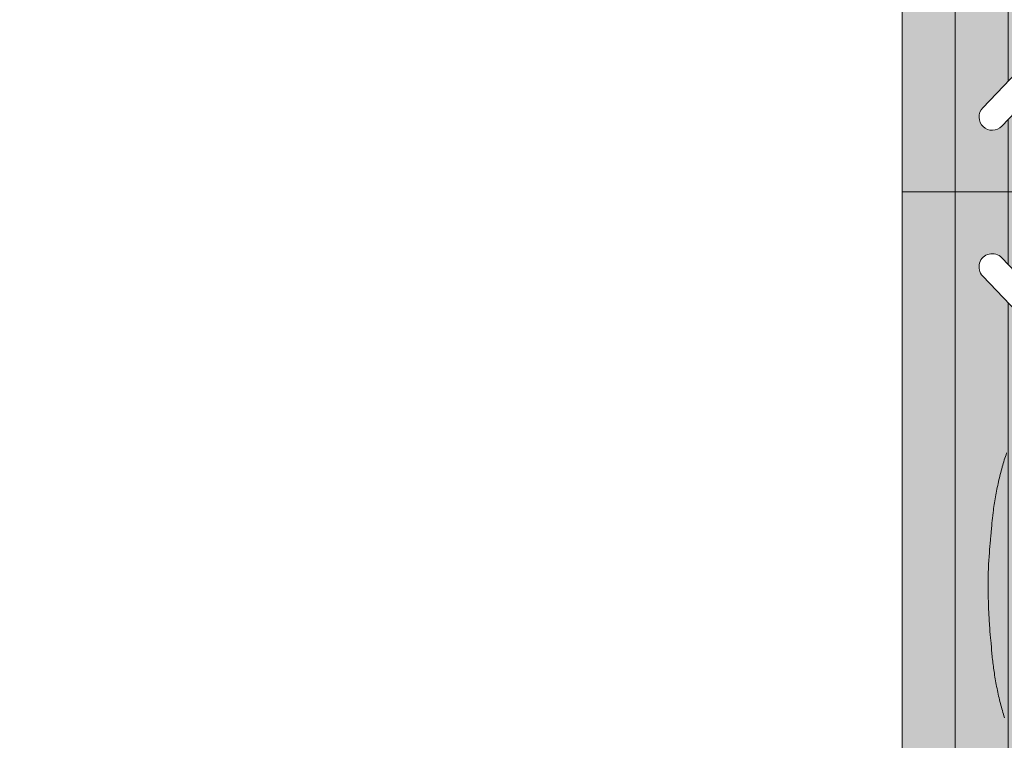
# Model space of a CAD drawing. Header units: metres. Extents: x -167 to 152, y -127 to 99.
# Tile 140 of 225: x -10.667 to -9.923, y -10.615 to -10.07. Entities that reach past the tile are written whole.
import ezdxf

# ---------------------------------------------------------------- set-up
doc = ezdxf.new("R2010")
doc.units = ezdxf.units.M
doc.linetypes.add('gestrichelt - 01', pattern=[2, 1, -1])
for name, color, linetype, lineweight, true_color in [('031_Metallbauarbeiten-350 Lamellendecke DS', 7, 'Continuous', 35, 0x666666), ('AV1-Bewegungsfläche', 7, 'gestrichelt - 01', 9, 0xd9d9d9), ('AV1-Einrichtung', 7, 'Continuous', 9, 0xa6a6a6)]:
    doc.layers.add(name, color=color, linetype=linetype, lineweight=lineweight, true_color=true_color)
doc.layers.add('_OG 1 (2D)', color=7, linetype='Continuous', lineweight=9)
doc.layers.add('_OG 1 - DS (2D)', color=7, linetype='Continuous', lineweight=9)

# ---------------------------------------------------------------- blocks, each defined once
blk = doc.blocks.new('OG 1 - DS (2D)')
at = {"layer": '031_Metallbauarbeiten-350 Lamellendecke DS', "linetype": 'Continuous', "lineweight": 0, "transparency": 33554508}
blk.add_hatch(color=254, dxfattribs=at).paths.add_polyline_path([(-13.25, -13.375), (-13.25, -12.675), (-10.65, -12.675), (-10.65, -13.375), (-8.239, -13.375), (-8.239, -8.225), (-13.4095, -8.225), (-13.4095, -13.375)])
at = {"layer": '031_Metallbauarbeiten-350 Lamellendecke DS', "linetype": 'Continuous', "lineweight": 9, "transparency": 33554508}
h = blk.add_hatch(dxfattribs=at)
h.set_pattern_fill('Lamellendecke', color=252, style=0, pattern_type=2)
h.set_pattern_definition([(90, (0, 0), (0.04, 0), [])])
h.paths.add_polyline_path([(-13.25, -13.375), (-13.25, -12.675), (-10.65, -12.675), (-10.65, -13.375), (-8.239, -13.375), (-8.239, -8.225), (-13.4095, -8.225), (-13.4095, -13.375)])
blk = doc.blocks.new('Jacobsen 1')
at = {"color": 255, "transparency": 33554559}
blk.add_wipeout([(0.17511, 0.25738), (0.17632, 0.25892), (0.1772, 0.26067), (0.17772, 0.26256), (0.17787, 0.26452), (0.17763, 0.26646), (0.17702, 0.26832), (0.17605, 0.27003), (0.17477, 0.27151), (0.17323, 0.27272), (0.17148, 0.2736), (0.16959, 0.27413), (0.16763, 0.27427), (0.16569, 0.27403), (0.16382, 0.27342), (0.16212, 0.27245), (0.16063, 0.27117), (-0.30319, -0.21556), (-0.3044, -0.21711), (-0.30528, -0.21886), (-0.30581, -0.22075), (-0.30595, -0.2227), (-0.30571, -0.22465), (-0.3051, -0.22651), (-0.30413, -0.22822), (-0.30285, -0.2297), (-0.30131, -0.23091), (-0.29956, -0.23179), (-0.29767, -0.23231), (-0.29571, -0.23246), (-0.29377, -0.23222), (-0.2919, -0.2316), (-0.2902, -0.23064), (-0.28871, -0.22936)], dxfattribs=at).dxf.layer = 'AV1-Einrichtung'
at = {"layer": 'AV1-Einrichtung', "flags": 128}
blk.add_lwpolyline([(0.17511, 0.25738, 0.414214), (0.17477, 0.27151, 0.414214), (0.16063, 0.27117), (-0.30319, -0.21556, 0.414214), (-0.30285, -0.2297, 0.414214), (-0.28871, -0.22936)], format="xyb", close=True, dxfattribs=at)
at = {"color": 255, "transparency": 33554559}
blk.add_wipeout([(0.16063, -0.22936), (0.16212, -0.23064), (0.16382, -0.2316), (0.16569, -0.23222), (0.16763, -0.23246), (0.16959, -0.23231), (0.17148, -0.23179), (0.17323, -0.23091), (0.17477, -0.2297), (0.17605, -0.22822), (0.17702, -0.22651), (0.17763, -0.22465), (0.17787, -0.2227), (0.17772, -0.22075), (0.1772, -0.21886), (0.17632, -0.21711), (0.17511, -0.21556), (-0.28871, 0.27117), (-0.28968, 0.27206), (-0.29075, 0.27281), (-0.2919, 0.27342), (-0.29313, 0.27387), (-0.29441, 0.27416), (-0.29571, 0.27427), (-0.29702, 0.27422), (-0.29831, 0.27399), (-0.29956, 0.2736), (-0.30074, 0.27305), (-0.30185, 0.27235), (-0.30285, 0.27151), (-0.30374, 0.27055), (-0.30449, 0.26948), (-0.3051, 0.26832), (-0.30555, 0.2671), (-0.30583, 0.26582), (-0.30595, 0.26452), (-0.3059, 0.26321), (-0.30567, 0.26192), (-0.30528, 0.26067), (-0.30473, 0.25949), (-0.30403, 0.25838), (-0.30319, 0.25738)], dxfattribs=at).dxf.layer = 'AV1-Einrichtung'
at = {"layer": 'AV1-Bewegungsfläche', "flags": 128}
blk.add_lwpolyline([(-0.36404, 0.32091), (-0.36404, -0.27909), (0.23596, -0.27909), (0.23596, 0.32091)], close=True, dxfattribs=at)
at = {"layer": 'AV1-Einrichtung', "flags": 128}
blk.add_lwpolyline([(0.16063, -0.22936, 0.414214), (0.17477, -0.2297, 0.414214), (0.17511, -0.21556), (-0.28871, 0.27117, 0.267949), (-0.29831, 0.27399, 0.267949), (-0.30555, 0.2671, 0.267949), (-0.30319, 0.25738)], format="xyb", close=True, dxfattribs=at)
for points in [[(-0.29899, 0.0195, 0.00089), (-0.29898, 0.01805), (-0.29893, 0.0133, 0.012412), (-0.29855, 0.00235), (-0.29803, -0.00644, 0.010712), (-0.29725, -0.016), (-0.29683, -0.02004, 0.000896), (-0.29668, -0.02151, 0.002691), (-0.29645, -0.02462), (-0.29616, -0.02841, 0.01762), (-0.29494, -0.03905), (-0.29437, -0.04287, 0.012291), (-0.29235, -0.05438), (-0.29233, -0.0545, 0.012618), (-0.2898, -0.06565), (-0.28977, -0.06575, 0.012937), (-0.28674, -0.07653)], [(-0.28512, 0.12362, 0.01307), (-0.28841, 0.11302), (-0.28844, 0.11292, 0.012782), (-0.29122, 0.10196), (-0.29124, 0.10185, 0.012438), (-0.29352, 0.09052), (-0.29354, 0.09039, 0.012046), (-0.2953, 0.0787), (-0.29559, 0.07636, 0.011594), (-0.29638, 0.0687), (-0.29656, 0.06641, 0.002788), (-0.29678, 0.06331, 0.000929), (-0.29694, 0.06184), (-0.29736, 0.0578, 0.010999), (-0.29814, 0.04825), (-0.29867, 0.03946, 0.012725), (-0.29904, 0.02851), (-0.29908, 0.02376, 0.000914), (-0.29909, 0.02231), (-0.29899, 0.0195)]]:
    blk.add_lwpolyline(points, format="xyb", dxfattribs=at)
blk = doc.blocks.new('Group-75')
at = {"layer": 'AV1-Einrichtung', "color": 253, "transparency": 33554610}
blk.add_blockref('Jacobsen 1', (-9.63596, -9.92091), dxfattribs=at)
blk.add_blockref('Jacobsen 1', (-9.63596, -10.52091), dxfattribs=at)
at = {"color": 255, "transparency": 33554559}
blk.add_wipeout([(-11.6, -12), (-11.6, -9.6), (-10, -9.6), (-10, -12)], dxfattribs=at).dxf.layer = 'AV1-Einrichtung'
at = {"layer": 'AV1-Einrichtung', "flags": 128}
blk.add_lwpolyline([(-11.6, -12), (-11.6, -9.6), (-10, -9.6), (-10, -12)], close=True, dxfattribs=at)
blk = doc.blocks.new('OG 1 (2D)')
at = {"layer": 'AV1-Einrichtung', "color": 7}
blk.add_blockref('Group-75', (0, 0), dxfattribs=at)

msp = doc.modelspace()

# ---------------------------------------------------------------- block references
at = {"layer": '_OG 1 - DS (2D)'}
msp.add_blockref('OG 1 - DS (2D)', (0, 0), dxfattribs=at)

# ---------------------------------------------------------------- next in the draw order: block references
at = {"layer": '_OG 1 (2D)'}
msp.add_blockref('OG 1 (2D)', (0, 0), dxfattribs=at)

doc.saveas('drawing.dxf')
